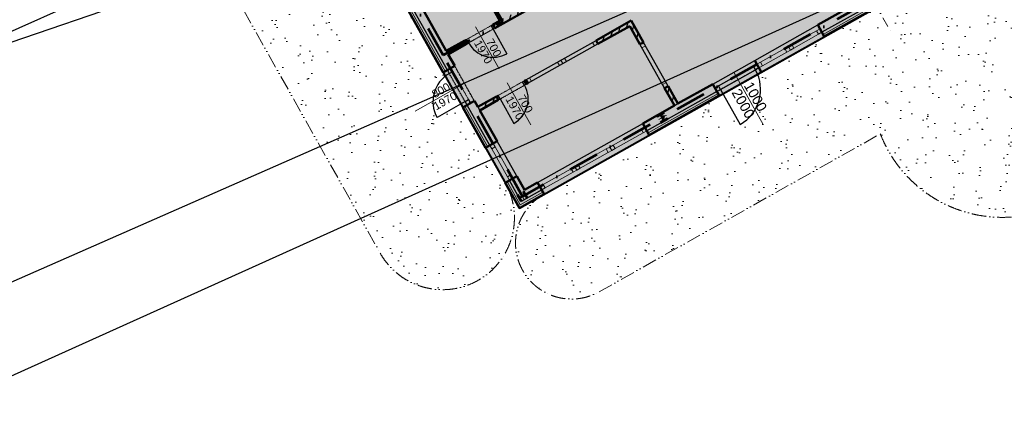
# Model space of a CAD drawing. Header units: millimetres. Extents: x 2886542 to 7567581, y -792623 to 134766.
# Tile 135 of 256: x 4528818 to 4553319, y -527142 to -517349. Entities that reach past the tile are written whole.
import ezdxf
from ezdxf.enums import TextEntityAlignment as Align

# ---------------------------------------------------------------- set-up
doc = ezdxf.new("R2010")
doc.units = ezdxf.units.MM
for name, pattern in [('ACAD_ISO12W100', [21, 12, -3, 0, -3, 0, -3]), ('DASHDOT', [1, 0.5, -0.25, 0, -0.25]), ('DASHDOTX2', [50.8, 25.4, -12.7, 0, -12.7]), ('DIVIDE', [1.25, 0.5, -0.25, 0, -0.25, 0, -0.25]), ('DOT', [0.25, 0, -0.25])]:
    doc.linetypes.add(name, pattern=pattern)
for name, color, linetype, lineweight in [('CKDVERE_', 7, 'Continuous', 25), ('CKDVERE_NADROVINOU', 1, 'DASHDOT', 18), ('CKDVERE_OSY', 1, 'Continuous', 18), ('CKDVERE_POPIS', 3, 'Continuous', 25), ('CKDVERE_PRAH', 7, 'Continuous', 25), ('CKDVERE_ZARUBNE_RAM', 5, 'Continuous', 25), ('CKIZOLACE', 1, 'Continuous', 18), ('CKOKNA', 1, 'Continuous', 18), ('CKRASTR', 7, 'DASHDOT', 18), ('CKSTENY_NADROVINOU', 7, 'DIVIDE', 25), ('CKSTENY_PODROVINOU', 7, 'Continuous', 25), ('CKSTENY_REZ', 6, 'Continuous', 50), ('CSPROFILY_OSY', 1, 'DASHDOT', 18), ('CSPROFILY_REZY', 4, 'Continuous', 50), ('IN_NS_TLUSTA', 1, 'Continuous', 40)]:
    doc.layers.add(name, color=color, linetype=linetype, lineweight=lineweight)
doc.layers.add('CKDVERE_DORAZ', color=7, linetype='DOT', lineweight=25, plot=False)
for name, color, linetype in [('KATASTR', 7, 'Continuous'), ('požárničina', 10, 'Continuous'), ('srafy', 251, 'Continuous')]:
    doc.layers.add(name, color=color, linetype=linetype)
doc.styles.get("Standard").update_dxf_attribs({"font": 'arial.ttf'})
doc.linetypes.add('IZOLACE_POLYSTYREN_EXPANDOVANY', pattern='A,1,[224,CADKON.SHX,S=0.01,R=0,X=-0.5,Y=-1.74],-2', length=3)
pattern_1 = [(74.34845, (4439232.47, -460470.57), (-152.86358, 42.82858), [])]
pattern_2 = [(336.848446, (2970567.24, 3461226.2), (670.012015, 406.10848), [0, -617.728, 0, -690.88, 0, -660.4]), (306.848446, (2970567.2, 3461226.2), (1352.2312, -64.79876), [0, -333.248, 0, -556.768, 0, -213.36]), (266.848446, (2970322.25, 3461661.9), (622.29381, -1102.02911), [0, -203.2, 0, -731.52, 0, -955.04]), (256.848446, (2970322.2, 3461661.9), (909.68243, -890.07342), [0, -101.6, 0, -479.552, 0, -548.64])]

# ---------------------------------------------------------------- blocks, each defined once
blk = doc.blocks.new('CK_S_EXT_HEAHEA200')
for p, q in [((-100, 95), (100, 95)), ((-100, 95), (-100, 85)), ((-100, 85), (-21.25, 85)), ((-3.25, -67), (-3.25, 67)), ((3.25, -67), (3.25, 67)), ((100, 85), (21.25, 85)), ((100, 95), (100, 85)), ((-100, -95), (-100, -85)), ((-100, -85), (-21.25, -85)), ((-100, -95), (100, -95)), ((100, -85), (21.25, -85)), ((100, -95), (100, -85))]:
    blk.add_line(p, q)
for centre, start, end in [((-21.25, 67), 0, 90), ((21.25, 67), 90, 180), ((-21.25, -67), 270, 0), ((21.25, -67), 180, 270)]:
    blk.add_arc(centre, 18, start, end)
blk = doc.blocks.new('CK_S_EXT_HEAHEA180')
for p, q in [((-90, 85.5), (90, 85.5)), ((-90, 85.5), (-90, 76)), ((-90, 76), (-18, 76)), ((-3, -61), (-3, 61)), ((3, -61), (3, 61)), ((90, 76), (18, 76)), ((90, 85.5), (90, 76)), ((-90, -85.5), (-90, -76)), ((-90, -76), (-18, -76)), ((-90, -85.5), (90, -85.5)), ((90, -76), (18, -76)), ((90, -85.5), (90, -76))]:
    blk.add_line(p, q)
for centre, start, end in [((-18, 61), 0, 90), ((18, 61), 90, 180), ((-18, -61), 270, 0), ((18, -61), 180, 270)]:
    blk.add_arc(centre, 15, start, end)

msp = doc.modelspace()

# ---------------------------------------------------------------- hatches: boundary and pattern name
at = {"linetype": 'ACAD_ISO12W100', "lineweight": 0, "ltscale": 50}
h = msp.add_hatch(dxfattribs=at)
h.set_pattern_fill('AR-SAND', color=1, scale=16, angle=-60.65155, style=0)
h.set_pattern_definition(pattern_2)
h.paths.add_polyline_path([(4537787.8, -523156.5, 1), (4540899.6, -521406.7), (4540409.5, -520535.1), (4539845.8, -519532.7), (4539796.8, -519445.5), (4539204.1, -519778.8, -0.37077), (4539409.2, -518756.1), (4539355.7, -518661), (4537958.9, -516176.8), (4535508.3, -511818.5), (4535140.7, -511164.8), (4533180.2, -507678.2, 1), (4530068.4, -509427.9)])
h.paths.add_polyline_path([(4538993.1, -519455.2), (4539623.8, -519100.5), (4539473.6, -518833.5), (4538843, -519188.1)], flags=9)
h = msp.add_hatch(dxfattribs=at)
h.set_pattern_fill('AR-SAND', color=1, scale=16, angle=-60.65155, style=0)
h.set_pattern_definition(pattern_2)
h.paths.add_polyline_path([(4559000.1, -519523.7), (4558419, -512381.8), (4552911.9, -515478.4), (4551828, -521930.7, 0.2475791), (4554864.2, -521849.2)])
h = msp.add_hatch(dxfattribs=at)
h.set_pattern_fill('AR-SAND', color=1, scale=16, angle=-60.65155, style=0)
h.set_pattern_definition(pattern_2)
h.paths.add_polyline_path([(4551828, -521930.7), (4552911.9, -515478.4), (4551760.7, -516125.7), (4551673.6, -516174.7), (4552114.7, -516959.2, -0.4142136), (4550889.1, -516615.8), (4550801.9, -516664.8), (4549930.2, -517155), (4548840.7, -517767.6), (4547271.7, -518649.8), (4547178.2, -518702.4, -0.3794046), (4546744.2, -519956), (4546312.9, -519188.9), (4546225.7, -519238), (4544482.4, -520218.2), (4541867.4, -521688.6, 1), (4543234.9, -524120.5), (4550234.3, -520189.4, 0.1876867)])
h.paths.add_polyline_path([(4551055.7, -516594.8), (4551448.4, -517293.3), (4551715.4, -517143.1), (4551322.7, -516444.7)], flags=25)
h.paths.add_polyline_path([(4546691.4, -518878.8), (4547182.3, -519751.9), (4547516.1, -519564.2), (4547025.2, -518691.1)], flags=9)
h.paths.add_polyline_path([(4546386.3, -519050.4), (4546877.2, -519923.4), (4547211, -519735.8), (4546720.1, -518862.7)], flags=9)
at = {"layer": 'požárničina', "linetype": 'Continuous', "lineweight": 50}
msp.add_hatch(color=253, dxfattribs=at).paths.add_polyline_path([(4548741.8, -469134.2), (4529129.6, -480161.9), (4541627.6, -502389.1), (4532950.3, -507268.3), (4541252.9, -522034.1), (4569542.5, -506127.3)])
at = {"layer": 'srafy'}
h = msp.add_hatch(dxfattribs=at)
h.set_pattern_fill('ANSI31', color=250, scale=100, angle=29.34845, style=0)
h.set_pattern_definition([(74.34845, (4439232.47, -460470.57), (-305.7272, 85.6572), [])])
edge = h.paths.add_edge_path()
edge.add_line((4541845.7, -514702.6), (4542237.8, -515399.9))
edge.add_line((4542237.8, -515399.9), (4542320.6, -515353.4))
edge.add_line((4542320.6, -515353.4), (4541871.3, -514554.3))
edge.add_line((4541871.3, -514554.3), (4541812.9, -514587.1))
edge.add_arc((4541821.7, -514602.8), 18, 119.34845, 209.34845)
edge.add_line((4541806, -514611.6), (4541844.6, -514680.3))
edge.add_line((4541844.6, -514680.3), (4541835.9, -514685.2))
edge.add_line((4541835.9, -514685.2), (4541845.7, -514702.6))
h.paths.add_polyline_path([(4540092.3, -515970.9), (4540038.5, -515875.2), (4540002.8, -515811.8), (4539971.6, -515756.4), (4539884.5, -515805.4), (4540766.7, -517374.4), (4540853.9, -517325.3), (4540381.5, -516485.4), (4540345.9, -516422), (4540292.1, -516326.3)])
h.paths.add_polyline_path([(4539625, -516160.2), (4540046.9, -515923), (4540208.7, -516210.7), (4539786.8, -516447.9)], flags=24)
h.paths.add_polyline_path([(4539625, -516160.2), (4540046.9, -515923), (4540208.7, -516210.7), (4539786.8, -516447.9)], flags=24)
h = msp.add_hatch(dxfattribs=at)
h.set_pattern_fill('ANSI31', color=250, scale=50, angle=29.34845, style=0)
h.set_pattern_definition(pattern_1)
h.paths.add_polyline_path([(4540381.5, -516485.4), (4540345.9, -516422), (4540292.1, -516326.3), (4540092.3, -515970.9), (4540038.5, -515875.2), (4540002.8, -515811.8), (4539971.6, -515756.4), (4539884.5, -515805.4), (4540766.7, -517374.4), (4540853.9, -517325.3)])
h.paths.add_polyline_path([(4542727.9, -516271.6), (4540853.9, -517325.3), (4540766.7, -517374.4), (4540592.4, -517472.4), (4540641.4, -517559.5), (4542859.7, -516312.2), (4542761.7, -516137.9), (4542678.9, -516184.4), (4542703.4, -516228)])
h.paths.add_polyline_path([(4539895, -517864.5), (4539432.6, -518124.5), (4539481.6, -518211.6), (4539944, -517951.6)])
h.paths.add_polyline_path([(4539625, -516160.2), (4540046.9, -515923), (4540208.7, -516210.7), (4539786.8, -516447.9)], flags=24)
h = msp.add_hatch(dxfattribs=at)
h.set_pattern_fill('ANSI31', color=250, scale=50, angle=29.34845, style=0)
h.set_pattern_definition(pattern_1)
h.paths.add_polyline_path([(4543159.1, -517864.7), (4543208.1, -517951.9), (4543643.9, -517706.8), (4543594.9, -517619.7)])
h.paths.add_polyline_path([(4543594.9, -517619.7), (4543643.9, -517706.8), (4543996.9, -517508.3), (4544251.8, -517961.6), (4544339, -517912.6), (4544035.1, -517372.2)])
h.paths.add_polyline_path([(4544951.6, -519002.2), (4544864.5, -519051.2), (4545109.5, -519487), (4545196.7, -519438)])
h.paths.add_polyline_path([(4540216.8, -519519.1), (4540265.8, -519606.3), (4540728.2, -519346.3), (4540679.2, -519259.1)])

# ---------------------------------------------------------------- linework, layer by layer
at = {"layer": 'CKDVERE_', "color": 250}
for p, q in [((4540597.8, -517584), (4540940.9, -518194.2)), ((4546254.1, -519084.4), (4546744.2, -519956)), ((4539901.4, -519386.7), (4539204.1, -519778.8)), ((4540771.8, -519321.8), (4541114.9, -519931.9))]:
    msp.add_line(p, q, dxfattribs=at)
for centre, radius, start, end in [((4540597.8, -517584), 700, 209.34845, 299.34845), ((4546254.1, -519084.4), 1000, 299.34845, 29.34845), ((4539901.4, -519386.7), 800, 119.34845, 209.34845), ((4540771.8, -519321.8), 700, 299.34845, 29.34845)]:
    msp.add_arc(centre, radius, start, end, dxfattribs=at)
at = {"layer": 'CKDVERE_DORAZ', "color": 250}
for p, q in [((4540641.4, -517559.5), (4539944, -517951.6)), ((4539925.9, -519430.3), (4539484.8, -518645.8)), ((4546166.9, -519133.4), (4547212.9, -518545.2)), ((4540728.2, -519346.3), (4541425.6, -518954.2))]:
    msp.add_line(p, q, dxfattribs=at)
at = {"layer": 'CKDVERE_NADROVINOU', "color": 250}
for p, q in [((4540548.8, -517496.9), (4539938.6, -517840)), ((4540597.8, -517584), (4539987.6, -517927.1)), ((4539988.6, -519337.7), (4539596.5, -518640.4)), ((4539901.4, -519386.7), (4539509.3, -518689.4)), ((4540722.8, -519234.6), (4541333, -518891.5)), ((4540771.8, -519321.8), (4541382, -518978.7))]:
    msp.add_line(p, q, dxfattribs=at)
at = {"layer": 'CKDVERE_OSY', "color": 250}
for p, q in [((4540751.5, -518571.5), (4540163.3, -517525.5)), ((4546585, -518652.8), (4547320.2, -519960.2)), ((4541535.6, -519966.1), (4540947.5, -518920.1)), ((4538662, -519624.7), (4539879.7, -518940))]:
    msp.add_line(p, q, dxfattribs=at)
at = {"layer": 'CKDVERE_PRAH', "color": 250}
for p, q in [((4546205.1, -518997.2), (4547076.7, -518507.1)), ((4546254.1, -519084.4), (4547125.7, -518594.2))]:
    msp.add_line(p, q, dxfattribs=at)
at = {"layer": 'CKDVERE_ZARUBNE_RAM', "color": 250}
for p, q in [((4540548.8, -517496.9), (4540592.4, -517472.4)), ((4540597.8, -517584), (4540548.8, -517496.9)), ((4540592.4, -517472.4), (4540641.4, -517559.5)), ((4540641.4, -517559.5), (4540597.8, -517584)), ((4539938.6, -517840), (4539895, -517864.5)), ((4539895, -517864.5), (4539944, -517951.6)), ((4539987.6, -517927.1), (4539938.6, -517840)), ((4539944, -517951.6), (4539987.6, -517927.1)), ((4539547.5, -518553.2), (4539460.3, -518602.2)), ((4539460.3, -518602.2), (4539509.3, -518689.4)), ((4539509.3, -518689.4), (4539596.5, -518640.4)), ((4539596.5, -518640.4), (4539547.5, -518553.2)), ((4547076.7, -518507.1), (4547163.9, -518458.1)), ((4547125.7, -518594.2), (4547076.7, -518507.1)), ((4547212.9, -518545.2), (4547125.7, -518594.2)), ((4547163.9, -518458.1), (4547212.9, -518545.2)), ((4541333, -518891.5), (4541376.5, -518867)), ((4541382, -518978.7), (4541333, -518891.5)), ((4541376.5, -518867), (4541425.6, -518954.2)), ((4541425.6, -518954.2), (4541382, -518978.7)), ((4546205.1, -518997.2), (4546117.9, -519046.2)), ((4546117.9, -519046.2), (4546166.9, -519133.4)), ((4546166.9, -519133.4), (4546254.1, -519084.4)), ((4546254.1, -519084.4), (4546205.1, -518997.2)), ((4539901.4, -519386.7), (4539988.6, -519337.7)), ((4539950.4, -519473.9), (4539901.4, -519386.7)), ((4539988.6, -519337.7), (4540037.6, -519424.9)), ((4540722.8, -519234.6), (4540679.2, -519259.1)), ((4540679.2, -519259.1), (4540728.2, -519346.3)), ((4540771.8, -519321.8), (4540722.8, -519234.6)), ((4540728.2, -519346.3), (4540771.8, -519321.8)), ((4540037.6, -519424.9), (4539950.4, -519473.9))]:
    msp.add_line(p, q, dxfattribs=at)
at = {"layer": 'CKIZOLACE', "color": 250, "linetype": 'IZOLACE_POLYSTYREN_EXPANDOVANY', "ltscale": 1.5}
for points in [[(4539408, -518631.6), (4538011.2, -516147.4)], [(4549900.8, -517102.7), (4548811.3, -517715.3)], [(4546196.3, -519185.7), (4544453, -520165.9)], [(4540461.8, -520505.7), (4539898.1, -519503.3)], [(4541838, -521636.3), (4541275.4, -521952.6), (4540951.9, -521377.3)]]:
    msp.add_lwpolyline(points, dxfattribs=at)
at = {"layer": 'CKOKNA', "color": 250}
for p, q in [((4548035.5, -517967.9), (4548645.7, -517624.9)), ((4548645.7, -517624.9), (4548732.9, -517575.8)), ((4548694.7, -517712), (4548645.7, -517624.9)), ((4548694.7, -517712), (4548781.9, -517663)), ((4548781.9, -517663), (4548732.9, -517575.8)), ((4542374.6, -518305.8), (4543071.9, -517913.7)), ((4543071.9, -517913.7), (4543159.1, -517864.7)), ((4543071.9, -517913.7), (4543120.9, -518000.9)), ((4543159.1, -517864.7), (4543208.1, -517951.9)), ((4544251.8, -517961.6), (4544339, -517912.6)), ((4544388, -517999.8), (4544339, -517912.6)), ((4548084.5, -518055.1), (4548694.7, -517712)), ((4542423.6, -518393), (4543120.9, -518000.9)), ((4543120.9, -518000.9), (4543208.1, -517951.9)), ((4544300.8, -518048.8), (4544251.8, -517961.6)), ((4544300.8, -518048.8), (4544388, -517999.8)), ((4544815.4, -518964), (4544300.8, -518048.8)), ((4544902.6, -518915), (4544388, -517999.8)), ((4547251, -518409), (4547861.2, -518066)), ((4547300.1, -518496.2), (4547910.2, -518153.1)), ((4547948.4, -518016.9), (4547861.2, -518066)), ((4547910.2, -518153.1), (4547861.2, -518066)), ((4547997.4, -518104.1), (4547910.2, -518153.1)), ((4548035.5, -517967.9), (4547948.4, -518016.9)), ((4547997.4, -518104.1), (4547948.4, -518016.9)), ((4548084.5, -518055.1), (4547997.4, -518104.1)), ((4548084.5, -518055.1), (4548035.5, -517967.9)), ((4541502.9, -518796), (4542200.3, -518403.9)), ((4542287.4, -518354.9), (4542200.3, -518403.9)), ((4542200.3, -518403.9), (4542249.3, -518491)), ((4542374.6, -518305.8), (4542287.4, -518354.9)), ((4542287.4, -518354.9), (4542336.4, -518442)), ((4542423.6, -518393), (4542336.4, -518442)), ((4542374.6, -518305.8), (4542423.6, -518393)), ((4547251, -518409), (4547163.9, -518458.1)), ((4547300.1, -518496.2), (4547251, -518409)), ((4541551.9, -518883.1), (4542249.3, -518491)), ((4542336.4, -518442), (4542249.3, -518491)), ((4547212.9, -518545.2), (4547163.9, -518458.1)), ((4547300.1, -518496.2), (4547212.9, -518545.2)), ((4541502.9, -518796), (4541415.8, -518845)), ((4541415.8, -518845), (4541464.8, -518932.1)), ((4541551.9, -518883.1), (4541464.8, -518932.1)), ((4541502.9, -518796), (4541551.9, -518883.1)), ((4544815.4, -518964), (4544902.6, -518915)), ((4544902.6, -518915), (4544951.6, -519002.2)), ((4544815.4, -518964), (4544864.5, -519051.2)), ((4544864.5, -519051.2), (4544951.6, -519002.2)), ((4543590.1, -520467.5), (4544287.4, -520075.4)), ((4544287.4, -520075.4), (4544374.6, -520026.4)), ((4544336.4, -520162.6), (4544287.4, -520075.4)), ((4544336.4, -520162.6), (4544423.6, -520113.6)), ((4544423.6, -520113.6), (4544374.6, -520026.4)), ((4543639.1, -520554.7), (4544336.4, -520162.6)), ((4540514.1, -520476.3), (4540601.2, -520427.3)), ((4540563.1, -520563.4), (4540514.1, -520476.3)), ((4540563.1, -520563.4), (4540650.3, -520514.4)), ((4540955.2, -521260.8), (4540563.1, -520563.4)), ((4540650.3, -520514.4), (4540601.2, -520427.3)), ((4541042.4, -521211.8), (4540650.3, -520514.4)), ((4542718.4, -520957.7), (4543415.8, -520565.6)), ((4543502.9, -520516.6), (4543415.8, -520565.6)), ((4543464.8, -520652.7), (4543415.8, -520565.6)), ((4543551.9, -520603.7), (4543464.8, -520652.7)), ((4543590.1, -520467.5), (4543502.9, -520516.6)), ((4543551.9, -520603.7), (4543502.9, -520516.6)), ((4543639.1, -520554.7), (4543551.9, -520603.7)), ((4543639.1, -520554.7), (4543590.1, -520467.5)), ((4542767.4, -521044.8), (4543464.8, -520652.7)), ((4541846.8, -521447.8), (4542544.1, -521055.7)), ((4542631.3, -521006.7), (4542544.1, -521055.7)), ((4542593.1, -521142.9), (4542544.1, -521055.7)), ((4542680.3, -521093.8), (4542593.1, -521142.9)), ((4542718.4, -520957.7), (4542631.3, -521006.7)), ((4542680.3, -521093.8), (4542631.3, -521006.7)), ((4542767.4, -521044.8), (4542680.3, -521093.8)), ((4542767.4, -521044.8), (4542718.4, -520957.7)), ((4540955.2, -521260.8), (4541042.4, -521211.8)), ((4540955.2, -521260.8), (4541004.2, -521347.9)), ((4541004.2, -521347.9), (4541091.4, -521298.9)), ((4541042.4, -521211.8), (4541091.4, -521298.9)), ((4541895.8, -521534.9), (4542593.1, -521142.9)), ((4541846.8, -521447.8), (4541759.6, -521496.8)), ((4541808.6, -521584), (4541759.6, -521496.8)), ((4541895.8, -521534.9), (4541808.6, -521584)), ((4541895.8, -521534.9), (4541846.8, -521447.8))]:
    msp.add_line(p, q, dxfattribs=at)
at = {"layer": 'CKRASTR', "color": 250, "ltscale": 500}
msp.add_line((4525298.6, -472838.5), (4550530.5, -517712.3), dxfattribs=at)
at = {"layer": 'CKSTENY_NADROVINOU', "color": 250}
for p, q in [((4539845.8, -519532.7), (4539355.7, -518661)), ((4540133.5, -519370.9), (4539643.4, -518499.3))]:
    msp.add_line(p, q, dxfattribs=at)
at = {"layer": 'CKSTENY_PODROVINOU', "color": 250}
for p, q in [((4539460.3, -518602.2), (4538063.5, -516118)), ((4549871.4, -517050.4), (4548781.9, -517663)), ((4540766.7, -517374.4), (4540853.9, -517325.3)), ((4547110, -518362.2), (4548678.9, -517480)), ((4548781.9, -517663), (4548840.7, -517767.6)), ((4541415.8, -518845), (4543159.1, -517864.7)), ((4544951.6, -519002.2), (4544339, -517912.6)), ((4547271.7, -518649.8), (4548840.7, -517767.6)), ((4539432.6, -518124.5), (4539481.6, -518211.6)), ((4541464.8, -518932.1), (4543208.1, -517951.9)), ((4544864.5, -519051.2), (4544251.8, -517961.6)), ((4546064, -518950.3), (4547110, -518362.2)), ((4539460.3, -518602.2), (4539355.7, -518661)), ((4546225.7, -519238), (4547271.7, -518649.8)), ((4546166.9, -519133.4), (4544423.6, -520113.6)), ((4546166.9, -519133.4), (4546225.7, -519238)), ((4539950.4, -519473.9), (4539845.8, -519532.7)), ((4540514.1, -520476.3), (4539950.4, -519473.9)), ((4540216.8, -519519.1), (4540265.8, -519606.3)), ((4545109.5, -519487), (4545196.7, -519438)), ((4541705.7, -521400.9), (4544320.7, -519930.6)), ((4544423.6, -520113.6), (4544482.4, -520218.2)), ((4541187.2, -521245), (4540697.1, -520373.4)), ((4541867.4, -521688.6), (4544482.4, -520218.2)), ((4540514.1, -520476.3), (4540409.5, -520535.1)), ((4540899.6, -521406.7), (4540409.5, -520535.1)), ((4541004.2, -521347.9), (4540899.6, -521406.7)), ((4541298.3, -521870.9), (4541004.2, -521347.9)), ((4541808.6, -521584), (4541298.3, -521870.9)), ((4541808.6, -521584), (4541867.4, -521688.6))]:
    msp.add_line(p, q, dxfattribs=at)
at = {"layer": 'CKSTENY_REZ', "color": 250}
for p, q in [((4539884.5, -515805.4), (4540766.7, -517374.4)), ((4539355.7, -518661), (4537958.9, -516176.8)), ((4542864.1, -516309.7), (4540641.4, -517559.5)), ((4539432.6, -518124.5), (4538550.4, -516555.5)), ((4549768.5, -516867.3), (4548678.9, -517480)), ((4549930.2, -517155), (4548840.7, -517767.6)), ((4540766.7, -517374.4), (4540592.4, -517472.4)), ((4544035.1, -517372.2), (4543159.1, -517864.7)), ((4544339, -517912.6), (4544035.1, -517372.2)), ((4540592.4, -517472.4), (4540641.4, -517559.5)), ((4543996.9, -517508.3), (4543208.1, -517951.9)), ((4544251.8, -517961.6), (4543996.9, -517508.3)), ((4548840.7, -517767.6), (4548678.9, -517480)), ((4539895, -517864.5), (4539432.6, -518124.5)), ((4539895, -517864.5), (4539944, -517951.6)), ((4543159.1, -517864.7), (4543208.1, -517951.9)), ((4544251.8, -517961.6), (4544339, -517912.6)), ((4539944, -517951.6), (4539481.6, -518211.6)), ((4539643.4, -518499.3), (4539481.6, -518211.6)), ((4547271.7, -518649.8), (4547110, -518362.2)), ((4547271.7, -518649.8), (4547110, -518362.2)), ((4539355.7, -518661), (4539643.4, -518499.3)), ((4541415.8, -518845), (4541376.5, -518867)), ((4541376.5, -518867), (4541425.6, -518954.2)), ((4541415.8, -518845), (4541464.8, -518932.1)), ((4541464.8, -518932.1), (4541425.6, -518954.2)), ((4544864.5, -519051.2), (4544951.6, -519002.2)), ((4545109.5, -519487), (4544864.5, -519051.2)), ((4545196.7, -519438), (4544951.6, -519002.2)), ((4546064, -518950.3), (4545196.7, -519438)), ((4546225.7, -519238), (4546064, -518950.3)), ((4539845.8, -519532.7), (4540133.5, -519370.9)), ((4540216.8, -519519.1), (4540133.5, -519370.9)), ((4540679.2, -519259.1), (4540216.8, -519519.1)), ((4540728.2, -519346.3), (4540265.8, -519606.3)), ((4540679.2, -519259.1), (4540728.2, -519346.3)), ((4546225.7, -519238), (4544482.4, -520218.2)), ((4540409.5, -520535.1), (4539845.8, -519532.7)), ((4540697.1, -520373.4), (4540265.8, -519606.3)), ((4545109.5, -519487), (4544320.7, -519930.6)), ((4544482.4, -520218.2), (4544320.7, -519930.6)), ((4540409.5, -520535.1), (4540697.1, -520373.4)), ((4540899.6, -521406.7), (4541187.2, -521245)), ((4541378.4, -521585), (4541187.2, -521245)), ((4541252.5, -522034.3), (4540899.6, -521406.7)), ((4541705.7, -521400.9), (4541378.4, -521585)), ((4541867.4, -521688.6), (4541705.7, -521400.9)), ((4541867.4, -521688.6), (4541252.5, -522034.3))]:
    msp.add_line(p, q, dxfattribs=at)
at = {"layer": 'CSPROFILY_OSY', "color": 250}
for p, q in [((4544714.5, -519835.3), (4544906.3, -519727.5)), ((4544861.9, -519872.9), (4544758.9, -519689.9)), ((4541240.5, -521788.7), (4541407, -521695)), ((4541274.8, -521654.7), (4541372.8, -521829))]:
    msp.add_line(p, q, dxfattribs=at)
at = {"layer": 'IN_NS_TLUSTA'}
msp.add_lwpolyline([(4529129.6, -480161.9), (4541627.6, -502389.1), (4532950.3, -507268.3), (4541252.9, -522034.1), (4569542.5, -506127.3), (4548741.8, -469134.2), (4529129.6, -480161.9)], dxfattribs=at)
at = {"layer": 'KATASTR'}
for p, q in [((4507972.9, -526877.2), (4599289.9, -485990.4)), ((4526078.2, -518770.6), (4544781.6, -512373)), ((4510645.4, -531774.1), (4547914.5, -515390.9)), ((4512767.6, -533360.6), (4551631.2, -515825.4))]:
    msp.add_line(p, q, dxfattribs=at)
at = {"layer": 'požárničina', "linetype": 'DASHDOTX2', "lineweight": 60, "ltscale": 30}
for p, q in [((4539352.4, -518232.8), (4533238.4, -507359.3)), ((4549824, -516963), (4541326.8, -521744.2)), ((4539352.4, -518232.8), (4540839.9, -517396.3)), ((4541326.8, -521744.2), (4539352.4, -518232.8))]:
    msp.add_line(p, q, dxfattribs=at)
at = {"layer": 'požárničina', "linetype": 'ACAD_ISO12W100', "lineweight": 0, "ltscale": 30}
for p, q in [((4530068.4, -509427.9), (4537787.8, -523156.5)), ((4543234.9, -524120.5), (4550234.3, -520189.4))]:
    msp.add_line(p, q, dxfattribs=at)
at = {"layer": 'požárničina', "color": 1, "linetype": 'Continuous', "lineweight": 50}
msp.add_line((4539906.3, -515735.9), (4540839.9, -517396.3), dxfattribs=at)
at = {"layer": 'požárničina', "linetype": 'ACAD_ISO12W100', "lineweight": 0, "ltscale": 30}
for centre, radius, start, end in [((4553268.9, -519012), 3255, 201.13008, 299.34845), ((4539343.7, -522281.6), 1785, 209.34845, 29.34845), ((4542551.2, -522904.5), 1395, 119.34845, 299.34845)]:
    msp.add_arc(centre, radius, start, end, dxfattribs=at)

# ---------------------------------------------------------------- block references
at = {"layer": 'CSPROFILY_REZY', "color": 250}
for name, p, rotation in [('CK_S_EXT_HEAHEA200', (4544810.4, -519781.4), 29.34844605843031), ('CK_S_EXT_HEAHEA180', (4541323.8, -521741.9), 299.3484460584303)]:
    msp.add_blockref(name, p, dxfattribs=dict(at, rotation=rotation))

# ---------------------------------------------------------------- texts
at = {"layer": 'CKDVERE_POPIS', "color": 250}
for s, height, rotation, p in [(' 1970', 200, 299.34845, (4540422.5, -518068.1)), (' 1970', 200, 29.34845, (4539320.9, -519300.1)), (' 2000', 250, 299.34845, (4546909, -519331)), (' 1970', 200, 299.34845, (4541206.7, -519462.7))]:
    msp.add_text(s, height=height, rotation=rotation, dxfattribs=at).set_placement(p, align=Align.TOP_CENTER)
for s, height, rotation, p in [('  700', 200, 299.34845, (4540492.3, -518028.9)), (' 1000', 250, 299.34845, (4546996.2, -519282)), ('  800', 200, 29.34845, (4539281.7, -519230.4)), ('  700', 200, 299.34845, (4541276.4, -519423.5))]:
    msp.add_text(s, height=height, rotation=rotation, dxfattribs=at).set_placement(p, align=Align.CENTER)

doc.saveas('drawing.dxf')
